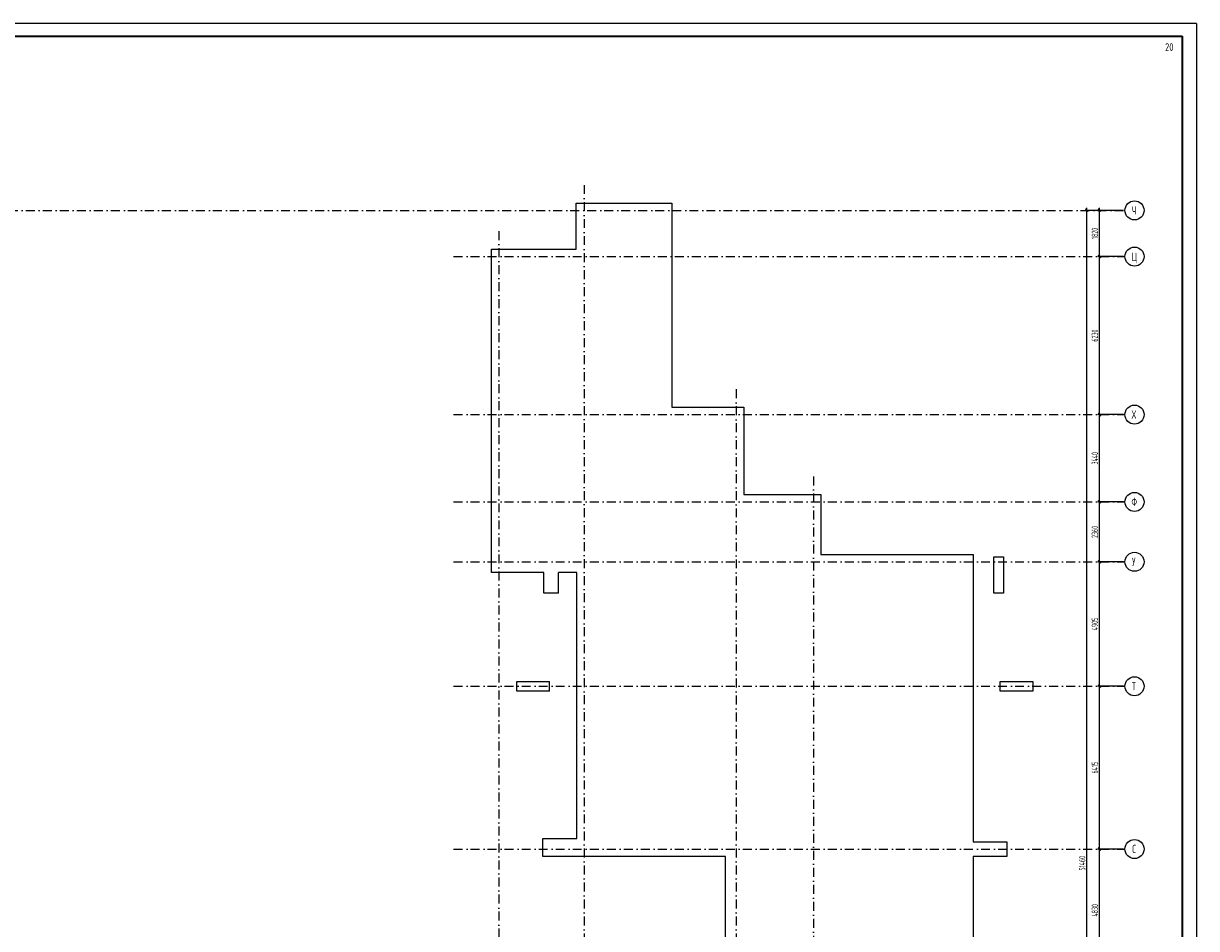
# Model space of a CAD drawing. Extents: x -1560602 to 321118, y -2308202 to -430103.
# Tile 104 of 104: x -1522665 to -1476440, y -2029707 to -1994036. Entities that reach past the tile are written whole.
import ezdxf
from ezdxf.enums import TextEntityAlignment as Align

# ---------------------------------------------------------------- set-up
doc = ezdxf.new("R2010")
doc.units = 0
doc.header["$MEASUREMENT"] = 0
doc.header["$PDSIZE"] = -5
doc.linetypes.add('Dot & Dashed', pattern=[670.277762, 352.777767, -176.388884, 0, -141.111112])
doc.linetypes.add('Штрихпунктирная', pattern=[0.670278, 0.352778, -0.176389, 0, -0.141111])
doc.layers.get('0').update_dxf_attribs({"color": 255, "linetype": 'CONTINUOUS'})
doc.layers.get('Defpoints').update_dxf_attribs({"linetype": 'CONTINUOUS'})
for name, color, linetype in [('ALL', 255, 'CONTINUOUS'), ('Оси', 253, 'Dot & Dashed'), ('отделка', 240, 'CONTINUOUS')]:
    doc.layers.add(name, color=color, linetype=linetype)
doc.styles.add('GOST 2.304', font='CS_Gost2304.shx', dxfattribs={"width": 0.7})
doc.styles.get("Standard").update_dxf_attribs({"font": 'spds.shx', "width": 0.7, "height": 250})
doc.styles.add('СГЕНЕРИР_СТИЛЬ_1', font='txt')
doc.dimstyles.new('SPDS', dxfattribs={"dimscale": 100, "dimtxt": 2.5, "dimasz": 1, "dimexe": 0.75, "dimexo": 0.625, "dimtad": 1, "dimdec": 0, "dimtxsty": 'GOST 2.304', "dimblk": 'OBLIQUE', "dimcen": 2.5, "dimdle": 1, "dimadec": 0, "dimazin": 2, "dimtfac": 0.75, "dimtdec": 0, "dimtmove": 0, "dimatfit": 0, "dimfxl": 1, "dimtolj": 1, "dimarcsym": 1})

# ---------------------------------------------------------------- blocks, each defined once
blk = doc.blocks.new('ARROWHEAD_6')
at = {"color": 0, "linetype": 'Continuous', "lineweight": 0}
for p, q in [((0, 0), (-1, 0)), ((-0.5, -0.5), (0.5, 0.5))]:
    blk.add_line(p, q, dxfattribs=at)
blk = doc.blocks.new('_Oblique')
at = {"color": 0, "linetype": 'ByBlock', "lineweight": -2}
blk.add_line((-0.5, -0.5), (0.5, 0.5), dxfattribs=at)
blk = doc.blocks.new('*D270')
at = {"layer": 'Defpoints', "color": 0, "transparency": 16777216}
for p in [(-1480260, -2026574), (-1479260, -2026574), (-1479260, -2031403)]:
    blk.add_point(p, dxfattribs=at)
at = {"layer": 'отделка', "color": 0, "lineweight": -2, "transparency": 16777216}
for p, q in [((-1480260, -2031503), (-1480260, -2026474)), ((-1479322, -2026574), (-1480335, -2026574)), ((-1479322, -2031403), (-1480335, -2031403))]:
    blk.add_line(p, q, dxfattribs=at)
at = {"layer": 'отделка', "color": 0, "lineweight": -2, "transparency": 16777216, "xscale": 100, "yscale": 100, "zscale": 100}
for p, rotation in [((-1480260, -2026574), 90), ((-1480260, -2031403), 270)]:
    blk.add_blockref('_Oblique', p, dxfattribs=dict(at, rotation=rotation))
at = {"layer": 'отделка', "color": 0, "transparency": 16777216, "insert": (-1480447, -2028988), "char_height": 250, "attachment_point": 5, "rotation": 90, "style": 'GOST 2.304'}
blk.add_mtext('\\A1;4830', dxfattribs=at)
blk = doc.blocks.new('*D271')
at = {"layer": 'Defpoints', "color": 0, "transparency": 16777216}
for p in [(-1480260, -2020159), (-1479260, -2020159), (-1479260, -2026573)]:
    blk.add_point(p, dxfattribs=at)
at = {"layer": 'отделка', "color": 0, "lineweight": -2, "transparency": 16777216}
for p, q in [((-1479322, -2020159), (-1480335, -2020159)), ((-1480260, -2026673), (-1480260, -2020059)), ((-1479322, -2026573), (-1480335, -2026573))]:
    blk.add_line(p, q, dxfattribs=at)
at = {"layer": 'отделка', "color": 0, "lineweight": -2, "transparency": 16777216, "xscale": 100, "yscale": 100, "zscale": 100}
for p, rotation in [((-1480260, -2020159), 90), ((-1480260, -2026573), 270)]:
    blk.add_blockref('_Oblique', p, dxfattribs=dict(at, rotation=rotation))
at = {"layer": 'отделка', "color": 0, "transparency": 16777216, "insert": (-1480447, -2023366), "char_height": 250, "attachment_point": 5, "rotation": 90, "style": 'GOST 2.304'}
blk.add_mtext('\\A1;6415', dxfattribs=at)
blk = doc.blocks.new('*D272')
at = {"layer": 'Defpoints', "color": 0, "transparency": 16777216}
for p in [(-1480260, -2015254), (-1479260, -2015254), (-1479260, -2020158)]:
    blk.add_point(p, dxfattribs=at)
at = {"layer": 'отделка', "color": 0, "lineweight": -2, "transparency": 16777216}
for p, q in [((-1479322, -2015254), (-1480335, -2015254)), ((-1480260, -2020258), (-1480260, -2015154)), ((-1479322, -2020158), (-1480335, -2020158))]:
    blk.add_line(p, q, dxfattribs=at)
at = {"layer": 'отделка', "color": 0, "lineweight": -2, "transparency": 16777216, "xscale": 100, "yscale": 100, "zscale": 100}
for p, rotation in [((-1480260, -2015254), 90), ((-1480260, -2020158), 270)]:
    blk.add_blockref('_Oblique', p, dxfattribs=dict(at, rotation=rotation))
at = {"layer": 'отделка', "color": 0, "transparency": 16777216, "insert": (-1480447, -2017706), "char_height": 250, "attachment_point": 5, "rotation": 90, "style": 'GOST 2.304'}
blk.add_mtext('\\A1;4905', dxfattribs=at)
blk = doc.blocks.new('*D273')
at = {"layer": 'Defpoints', "color": 0, "transparency": 16777216}
for p in [(-1480260, -2012894), (-1479260, -2012894), (-1479260, -2015254)]:
    blk.add_point(p, dxfattribs=at)
at = {"layer": 'отделка', "color": 0, "lineweight": -2, "transparency": 16777216}
for p, q in [((-1479322, -2012894), (-1480335, -2012894)), ((-1480260, -2015354), (-1480260, -2012794)), ((-1479322, -2015254), (-1480335, -2015254))]:
    blk.add_line(p, q, dxfattribs=at)
at = {"layer": 'отделка', "color": 0, "lineweight": -2, "transparency": 16777216, "xscale": 100, "yscale": 100, "zscale": 100}
for p, rotation in [((-1480260, -2012894), 90), ((-1480260, -2015254), 270)]:
    blk.add_blockref('_Oblique', p, dxfattribs=dict(at, rotation=rotation))
at = {"layer": 'отделка', "color": 0, "transparency": 16777216, "insert": (-1480447, -2014074), "char_height": 250, "attachment_point": 5, "rotation": 90, "style": 'GOST 2.304'}
blk.add_mtext('\\A1;2360', dxfattribs=at)
blk = doc.blocks.new('*D274')
at = {"layer": 'Defpoints', "color": 0, "transparency": 16777216}
for p in [(-1480260, -2009454), (-1479260, -2009454), (-1479260, -2012893)]:
    blk.add_point(p, dxfattribs=at)
at = {"layer": 'отделка', "color": 0, "lineweight": -2, "transparency": 16777216}
for p, q in [((-1480260, -2012993), (-1480260, -2009354)), ((-1479322, -2009454), (-1480335, -2009454)), ((-1479322, -2012893), (-1480335, -2012893))]:
    blk.add_line(p, q, dxfattribs=at)
at = {"layer": 'отделка', "color": 0, "lineweight": -2, "transparency": 16777216, "xscale": 100, "yscale": 100, "zscale": 100}
for p, rotation in [((-1480260, -2009454), 90), ((-1480260, -2012893), 270)]:
    blk.add_blockref('_Oblique', p, dxfattribs=dict(at, rotation=rotation))
at = {"layer": 'отделка', "color": 0, "transparency": 16777216, "insert": (-1480447, -2011173), "char_height": 250, "attachment_point": 5, "rotation": 90, "style": 'GOST 2.304'}
blk.add_mtext('\\A1;3440', dxfattribs=at)
blk = doc.blocks.new('*D275')
at = {"layer": 'Defpoints', "color": 0, "transparency": 16777216}
for p in [(-1480260, -2003224), (-1479260, -2003224), (-1479260, -2009453)]:
    blk.add_point(p, dxfattribs=at)
at = {"layer": 'отделка', "color": 0, "lineweight": -2, "transparency": 16777216}
for p, q in [((-1479322, -2003224), (-1480335, -2003224)), ((-1480260, -2009553), (-1480260, -2003124)), ((-1479322, -2009453), (-1480335, -2009453))]:
    blk.add_line(p, q, dxfattribs=at)
at = {"layer": 'отделка', "color": 0, "lineweight": -2, "transparency": 16777216, "xscale": 100, "yscale": 100, "zscale": 100}
for p, rotation in [((-1480260, -2003224), 90), ((-1480260, -2009453), 270)]:
    blk.add_blockref('_Oblique', p, dxfattribs=dict(at, rotation=rotation))
at = {"layer": 'отделка', "color": 0, "transparency": 16777216, "insert": (-1480447, -2006338), "char_height": 250, "attachment_point": 5, "rotation": 90, "style": 'GOST 2.304'}
blk.add_mtext('\\A1;6230', dxfattribs=at)
blk = doc.blocks.new('*D276')
at = {"layer": 'Defpoints', "color": 0, "transparency": 16777216}
for p in [(-1480260, -2001403), (-1479260, -2001403), (-1479260, -2003224)]:
    blk.add_point(p, dxfattribs=at)
at = {"layer": 'отделка', "color": 0, "lineweight": -2, "transparency": 16777216}
for p, q in [((-1479322, -2001403), (-1480335, -2001403)), ((-1480260, -2003324), (-1480260, -2001303)), ((-1479322, -2003224), (-1480335, -2003224))]:
    blk.add_line(p, q, dxfattribs=at)
at = {"layer": 'отделка', "color": 0, "lineweight": -2, "transparency": 16777216, "xscale": 100, "yscale": 100, "zscale": 100}
for p, rotation in [((-1480260, -2001403), 90), ((-1480260, -2003224), 270)]:
    blk.add_blockref('_Oblique', p, dxfattribs=dict(at, rotation=rotation))
at = {"layer": 'отделка', "color": 0, "transparency": 16777216, "insert": (-1480447, -2002313), "char_height": 250, "attachment_point": 5, "rotation": 90, "style": 'GOST 2.304'}
blk.add_mtext('\\A1;1820', dxfattribs=at)
blk = doc.blocks.new('*D279')
at = {"layer": 'Defpoints', "color": 0, "transparency": 16777216}
for p in [(-1480760, -2001403), (-1480260, -2001403), (-1479260, -2052863)]:
    blk.add_point(p, dxfattribs=at)
at = {"layer": 'отделка', "color": 0, "lineweight": -2, "transparency": 16777216}
for p, q in [((-1480322, -2001403), (-1480835, -2001403)), ((-1480760, -2052963), (-1480760, -2001303)), ((-1479322, -2052863), (-1480835, -2052863))]:
    blk.add_line(p, q, dxfattribs=at)
at = {"layer": 'отделка', "color": 0, "lineweight": -2, "transparency": 16777216, "xscale": 100, "yscale": 100, "zscale": 100}
for p, rotation in [((-1480760, -2001403), 90), ((-1480760, -2052863), 270)]:
    blk.add_blockref('_Oblique', p, dxfattribs=dict(at, rotation=rotation))
at = {"layer": 'отделка', "color": 0, "transparency": 16777216, "insert": (-1480947, -2027133), "char_height": 250, "attachment_point": 5, "rotation": 90, "style": 'GOST 2.304'}
blk.add_mtext('\\A1;51460', dxfattribs=at)

msp = doc.modelspace()

# ---------------------------------------------------------------- linework, layer by layer
at = {"color": 0, "lineweight": 35, "ltscale": 100}
for p, q in [((-1558501.6, -1994536.2), (-1477001.6, -1994536.2)), ((-1477001.6, -1994536.2), (-1477001.6, -2067163.2))]:
    msp.add_line(p, q, dxfattribs=at)
at = {"color": 0, "ltscale": 100}
for p, q in [((-1500889.7, -2002933.4), (-1500889.7, -2001113.4)), ((-1500889.7, -2001113.4), (-1497114.7, -2001113.4)), ((-1497114.7, -2001113.4), (-1497114.7, -2009163.4)), ((-1504224.7, -2015673.4), (-1504224.7, -2002933.4)), ((-1504224.7, -2002933.4), (-1500889.7, -2002933.4)), ((-1497114.7, -2009163.4), (-1494284.7, -2009163.4)), ((-1494284.7, -2009163.4), (-1494284.7, -2012603.4)), ((-1494284.7, -2012603.4), (-1491244.7, -2012603.4)), ((-1491244.7, -2012603.4), (-1491244.7, -2014963.4)), ((-1491244.7, -2014963.4), (-1485244.7, -2014963.4)), ((-1485244.7, -2014963.4), (-1485244.7, -2026283.4)), ((-1484424.7, -2016483.4), (-1484424.7, -2015063.4)), ((-1484424.7, -2015063.4), (-1484044.7, -2015063.4)), ((-1484044.7, -2015063.4), (-1484044.7, -2016483.4)), ((-1502164.7, -2015673.4), (-1504224.7, -2015673.4)), ((-1502164.7, -2016483.4), (-1502164.7, -2015673.4)), ((-1500864.7, -2015673.4), (-1501584.7, -2015673.4)), ((-1501584.7, -2016483.4), (-1501584.7, -2015673.4)), ((-1500864.7, -2026153.4), (-1500864.7, -2015673.4)), ((-1501584.7, -2016483.4), (-1502164.7, -2016483.4)), ((-1484044.7, -2016483.4), (-1484424.7, -2016483.4)), ((-1503224.7, -2020348.4), (-1503224.7, -2019968.4)), ((-1503224.7, -2019968.4), (-1501934.7, -2019968.4)), ((-1501934.7, -2020348.4), (-1501934.7, -2019968.4)), ((-1484174.7, -2020348.4), (-1484174.7, -2019968.4)), ((-1484174.7, -2019968.5), (-1482884.7, -2019968.5)), ((-1482884.7, -2019968.5), (-1482884.7, -2020348.5)), ((-1501934.7, -2020348.4), (-1503224.7, -2020348.4)), ((-1482884.7, -2020348.5), (-1484174.7, -2020348.5)), ((-1502194.7, -2026863.4), (-1502194.7, -2026153.4)), ((-1502194.7, -2026153.4), (-1500864.7, -2026153.4)), ((-1485244.7, -2026283.4), (-1483914.7, -2026283.4)), ((-1483914.7, -2026283.4), (-1483914.7, -2026863.4)), ((-1494994.7, -2026863.4), (-1502194.7, -2026863.4)), ((-1494994.7, -2031193.4), (-1494994.7, -2026863.4)), ((-1483914.7, -2026863.4), (-1485244.7, -2026863.4)), ((-1485244.7, -2026863.4), (-1485244.7, -2031193.4))]:
    msp.add_line(p, q, dxfattribs=at)
at = {"layer": 'Defpoints', "color": 0, "linetype": 'Continuous', "ltscale": 100}
for q in [(-1560601.6, -1994036.2), (-1476440.2, -2067694.5)]:
    msp.add_line((-1476440.2, -1994036.2), q, dxfattribs=at)
at = {"layer": 'Оси', "color": 0, "linetype": 'Штрихпунктирная', "lineweight": -3, "ltscale": 1000}
for p, q in [((-1500574.7, -2000403.4), (-1500574.7, -2032014.8)), ((-1556760.1, -2001403.4), (-1479259.7, -2001403.4)), ((-1503934.7, -2002223.4), (-1503934.7, -2033201.6)), ((-1505714.6, -2003223.4), (-1479259.7, -2003223.4)), ((-1494574.7, -2008453.4), (-1494574.7, -2057488.4)), ((-1505714.6, -2009453.4), (-1479259.7, -2009453.4)), ((-1491534.7, -2011893.4), (-1491534.7, -2057515.2)), ((-1505714.6, -2012893.4), (-1479259.7, -2012893.4)), ((-1505714.6, -2015253.4), (-1479259.7, -2015253.4)), ((-1505714.6, -2020158.4), (-1479259.7, -2020158.4)), ((-1505714.6, -2026573.4), (-1479259.7, -2026573.4))]:
    msp.add_line(p, q, dxfattribs=at)
at = {"layer": 'Оси', "color": 0, "linetype": 'Continuous', "ltscale": 100}
for centre in [(-1478884.7, -2001403.4), (-1478884.7, -2003223.4), (-1478884.7, -2009453.4), (-1478884.7, -2012893.4), (-1478884.7, -2015253.4), (-1478884.7, -2020158.4), (-1478884.7, -2026573.4)]:
    msp.add_circle(centre, 375, dxfattribs=at)

# ---------------------------------------------------------------- block references
at = {"layer": 'Оси', "color": 0, "xscale": 0.1425, "yscale": 0.1425, "zscale": 0.1425, "rotation": 90}
msp.add_blockref('ARROWHEAD_6', (-1479634.7, -2001403.4), dxfattribs=at)

# ---------------------------------------------------------------- texts
at = {"layer": 'ALL', "color": 0, "ltscale": 3}
msp.add_text('20', height=300, dxfattribs=at).set_placement((-1477514.2, -1994967.8, 0), align=Align.MIDDLE_CENTER)
at = {"layer": 'Оси', "color": 0, "linetype": 'Continuous', "width": 0.7}
for s, p in [('Ч', (-1478982.9, -2001566.7)), ('Ц', (-1478994.5, -2003399.9)), ('Х', (-1478994.5, -2009616.7)), ('Ф', (-1479006, -2013056.7)), ('У', (-1478982.9, -2015419)), ('Т', (-1478988.7, -2020321.7)), ('С', (-1478971.4, -2026736.5))]:
    msp.add_text(s, height=330, dxfattribs=at).set_placement(p)
at = {"layer": 'Оси', "color": 0, "ltscale": 100, "insert": (-1479634.9, -2027133.4), "char_height": 0.23, "attachment_point": 5, "rotation": 90, "style": 'СГЕНЕРИР_СТИЛЬ_1'}
msp.add_mtext('\\A1;51460000', dxfattribs=at)

# ---------------------------------------------------------------- dimensions: what is measured, and where the dimension line sits
at = {"layer": 'отделка', "color": 0}
for base, p1, p2, picture, middle in [((-1480759.7, -2001403.4), (-1479259.7, -2052863.4), (-1480259.7, -2001403.4), '*D279', (-1480947.2, -2027133.4)), ((-1480259.7, -2001403.4), (-1479259.7, -2003223.5), (-1479259.7, -2001403.4), '*D276', (-1480447.2, -2002313.5)), ((-1480259.7, -2003223.5), (-1479259.7, -2009453.4), (-1479259.7, -2003223.5), '*D275', (-1480447.2, -2006338.5)), ((-1480259.7, -2009453.5), (-1479259.7, -2012893.4), (-1479259.7, -2009453.5), '*D274', (-1480447.2, -2011173.5)), ((-1480259.7, -2012893.5), (-1479259.7, -2015253.5), (-1479259.7, -2012893.5), '*D273', (-1480447.2, -2014073.5)), ((-1480259.7, -2015253.5), (-1479259.7, -2020158.4), (-1479259.7, -2015253.5), '*D272', (-1480447.2, -2017706)), ((-1480259.7, -2020158.5), (-1479259.7, -2026573.4), (-1479259.7, -2020158.5), '*D271', (-1480447.2, -2023366)), ((-1480259.7, -2026573.5), (-1479259.7, -2031403.4), (-1479259.7, -2026573.5), '*D270', (-1480447.2, -2028988.5))]:
    dim = msp.add_linear_dim(base=base, p1=p1, p2=p2, angle=90, dimstyle='SPDS', override={"dimscale": 100, "dimlfac": 1, "dimtxsty": 'GOST 2.304', "dimtolj": 1}, dxfattribs=at)
    dim.commit()
    dim.dimension.update_dxf_attribs({"geometry": picture, "text_midpoint": middle})

doc.saveas('drawing.dxf')
